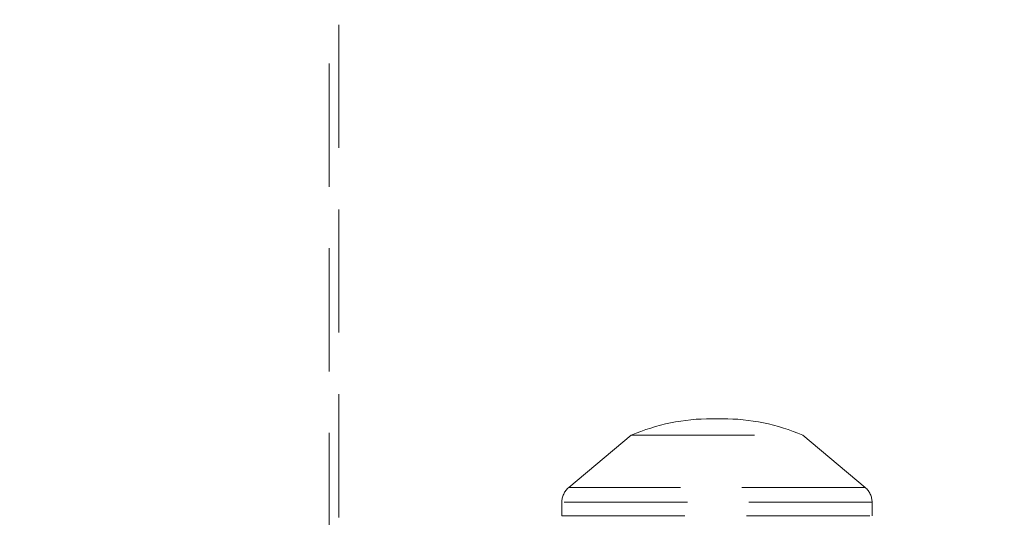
# Model space of a CAD drawing. Header units: millimetres. Extents: x 373 to 928, y 275 to 747.
# Tile 67 of 117: x 673.57 to 683.72, y 389.38 to 394.51. Entities that reach past the tile are written whole.
import ezdxf

# ---------------------------------------------------------------- set-up
doc = ezdxf.new("R2010")
doc.units = ezdxf.units.MM
doc.linetypes.add('HIDDEN', pattern=[1.905, 1.27, -0.635])
doc.styles.add('SLDTEXTSTYLE0', font='TXT', dxfattribs={"width": 0.75})
doc.dimstyles.new('SLDDIMSTYLE0', dxfattribs={"dimtxt": 3.5, "dimasz": 3.556, "dimexe": 0, "dimexo": 0.0625, "dimgap": 0.875, "dimtad": 1, "dimdec": 0, "dimlfac": 5, "dimrnd": 1e-09, "dimzin": 12, "dimdsep": 46, "dimtxsty": 'SLDTEXTSTYLE0', "dimblk1": 'CLOSED', "dimblk2": 'CLOSED', "dimsah": 1, "dimcen": 0.09, "dimadec": 0, "dimazin": 3, "dimtfac": 1, "dimtdec": 0, "dimtofl": 0, "dimtmove": 0, "dimatfit": 3, "dimldrblk": 'CLOSED', "dimfxl": 0, "dimfrac": 2, "dimtolj": 1, "dimtzin": 12, "dimarcsym": 0})

# ---------------------------------------------------------------- blocks, each defined once
blk = doc.blocks.new('_Closed')
at = {"color": 0, "linetype": 'ByBlock', "lineweight": -2}
for p, q in [((-1, 0.166667), (0, 0)), ((-1, 0.166667), (-1, -0.166667)), ((0, 0), (-1, -0.166667)), ((0, 0), (-1, 0))]:
    blk.add_line(p, q, dxfattribs=at)
blk = doc.blocks.new('_D')
at = {"color": 7, "linetype": 'Continuous', "lineweight": 0}
for p, q in [((715.474, 535.198), (750.697, 535.198)), ((749.697, 535.198), (749.697, 275.227)), ((668.671, 275.227), (750.697, 275.227))]:
    blk.add_line(p, q, dxfattribs=at)
at = {"color": 7, "linetype": 'Continuous', "lineweight": 18, "xscale": 3.556, "yscale": 3.556}
for p, rotation in [((749.697, 535.198, -1.633), 90.0000000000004), ((749.697, 275.227, -1.633), 270.0000000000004)]:
    blk.add_blockref('_Closed', p, dxfattribs=dict(at, rotation=rotation))
at = {"color": 7, "linetype": 'Continuous', "lineweight": 18, "insert": (745.185, 417.729), "char_height": 3.5, "attachment_point": 1, "rotation": 90, "style": 'SLDTEXTSTYLE0'}
blk.add_mtext('1300', dxfattribs=at)

msp = doc.modelspace()

# ---------------------------------------------------------------- linework, layer by layer
at = {"color": 7, "linetype": 'HIDDEN', "lineweight": 18}
for p, q in [((676.857, 396.364), (676.857, 383.564)), ((676.757, 395.964), (676.757, 383.564)), ((680.814, 390.396), (680.701, 390.396)), ((679.873, 390.227), (679.229, 389.687)), ((679.873, 390.227), (681.641, 390.227)), ((682.286, 389.687), (681.641, 390.227)), ((682.285, 389.687), (679.236, 389.687)), ((679.157, 389.534), (679.157, 389.395)), ((682.357, 389.534), (679.164, 389.534)), ((682.357, 389.395), (682.357, 389.534)), ((679.157, 389.395), (682.357, 389.395))]:
    msp.add_line(p, q, dxfattribs=at)
at = {"color": 7, "linetype": 'Continuous', "lineweight": 25}
for start, end in [(96.3701, 245.1654), (0, 83.6299)]:
    msp.add_arc((680.757, 374.766), 25, start, end, dxfattribs=at)
at = {"color": 7, "linetype": 'HIDDEN', "lineweight": 18}
for centre, radius, start, end in [((680.757, 374.766), 24.6, 92.5629, 247.2618), ((680.757, 374.766), 24.6, 0, 87.4371), ((680.701, 388.294), 2.102, 90, 113.1788), ((680.701, 388.294), 2.102, 88.4528, 90), ((680.814, 388.294), 2.102, 90, 91.5472), ((680.814, 388.294), 2.102, 66.8212, 90), ((679.357, 389.534), 0.2, 129.9187, 180), ((682.157, 389.534), 0.2, 360, 50.0813)]:
    msp.add_arc(centre, radius, start, end, dxfattribs=at)

# ---------------------------------------------------------------- dimensions: what is measured, and where the dimension line sits
at = {"color": 7, "linetype": 'Continuous', "lineweight": 18}
dim = msp.add_linear_dim(base=(749.697, 275.227), p1=(714.474, 535.198), p2=(667.671, 275.227), angle=90, dimstyle='SLDDIMSTYLE0', dxfattribs=at)
dim.commit()
dim.dimension.update_dxf_attribs({"geometry": '_D', "text_midpoint": (749.697, 422.901), "dimtype": 160})

doc.saveas('drawing.dxf')
